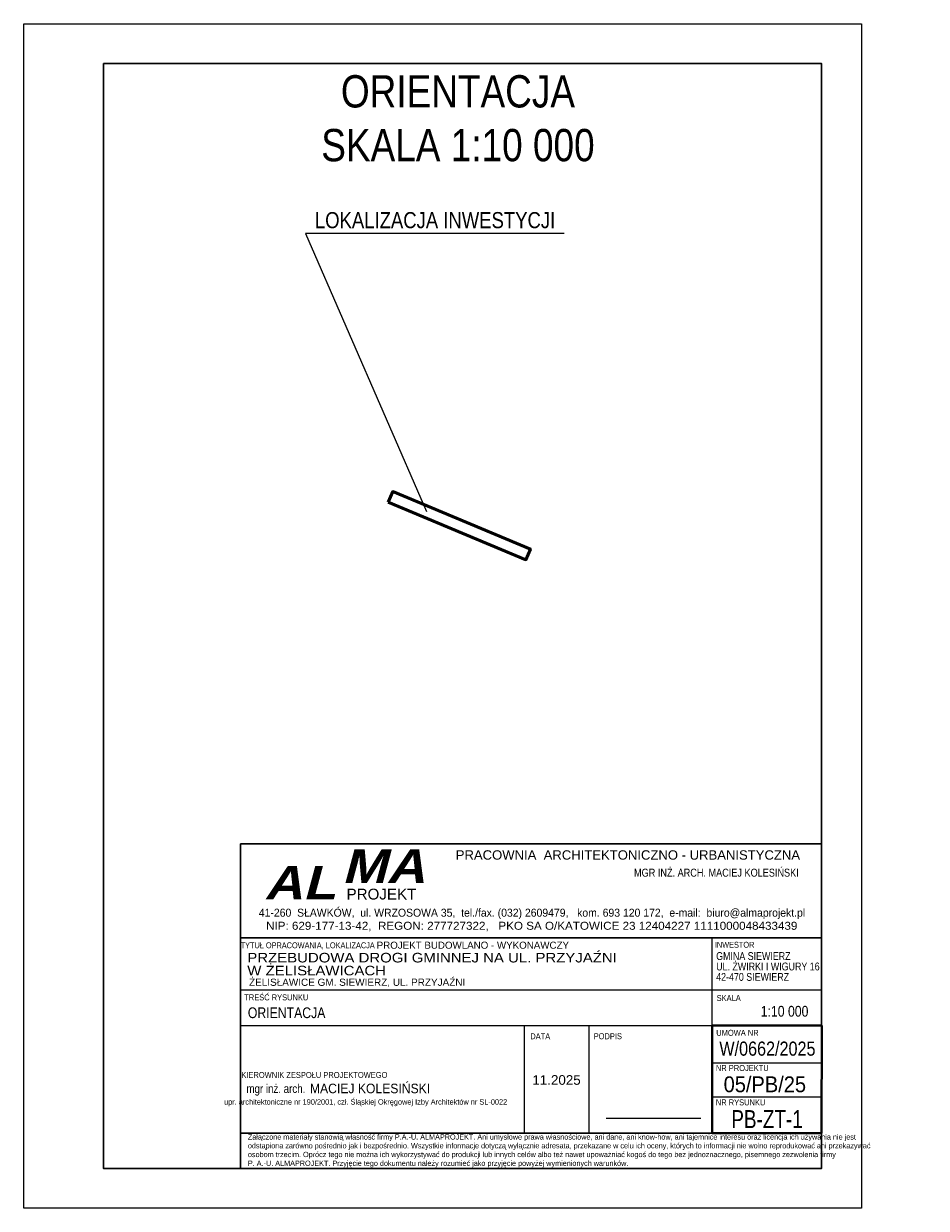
# Model space of a CAD drawing. Header units: metres. Extents: x 505441 to 507703, y 268876 to 271846.
import ezdxf
from ezdxf.enums import TextEntityAlignment as Align

# ---------------------------------------------------------------- set-up
doc = ezdxf.new("R2010")
doc.units = ezdxf.units.M
doc.header["$MEASUREMENT"] = 0
doc.linetypes.add('DGN_STYLE_2', pattern=[2876.8879, 1726.13274, -1150.75516])
for name, color, linetype, lineweight in [('Level 26', 7, 'Continuous', 0), ('LEVEL_63', 7, 'Continuous', 0), ('opisy schodów', 7, 'Continuous', 0), ('Warstwa 19', 7, 'Continuous', 0), ('Warstwa 20', 7, 'Continuous', 0), ('Warstwa 44', 7, 'Continuous', 0), ('Warstwa 61', 7, 'Continuous', 0), ('WYMIAROWANIE', 7, 'Continuous', 0)]:
    doc.layers.add(name, color=color, linetype=linetype, lineweight=lineweight)
doc.styles.add('Style-Arial Narrow', font='ARIALN.TTF')
doc.styles.add('STYLE-ISOCP', font='arialbi.shx')
doc.styles.add('STYLE-SWISSLT_1250', font='ARIALN.TTF')

msp = doc.modelspace()

# ---------------------------------------------------------------- linework, layer by layer
at = {"layer": 'Level 26', "color": 7, "linetype": 'Continuous', "lineweight": 0, "flags": 128}
msp.add_lwpolyline([(505441, 271846.3), (507541, 271846.3), (507541, 268876.3), (505441, 268876.3)], close=True, dxfattribs=at)
at = {"layer": 'LEVEL_63', "color": 7, "linetype": 'Continuous', "lineweight": 30, "ltscale": 10000}
for p, q in [((505984.1, 269789.8), (505984.1, 268976.3)), ((505984.1, 269789.8), (507441.6, 269789.8)), ((505984.1, 269554.8), (507441.6, 269554.8)), ((505984.1, 269064.8), (507166, 269064.8))]:
    msp.add_line(p, q, dxfattribs=at)
at = {"layer": 'LEVEL_63', "color": 7, "linetype": 'Continuous', "ltscale": 10000}
for p, q in [((505984.1, 269789.8), (507441.6, 269789.8)), ((505984.1, 269789.8), (507441.6, 269789.8)), ((505984.1, 269789.8), (507441.6, 269789.8)), ((505984.1, 269789.8), (507441.6, 269789.8)), ((507441.6, 269334.2), (507441.6, 269749.9)), ((505984.1, 269554.8), (507441.6, 269554.8)), ((507166.6, 269334.2), (507441.6, 269334.2)), ((507441, 268976.3), (507441.6, 269334.2)), ((507166, 269064.8), (507441.1, 269064.8))]:
    msp.add_line(p, q, dxfattribs=at)
at = {"layer": 'LEVEL_63', "color": 250, "linetype": 'Continuous', "lineweight": 13, "ltscale": 10000}
msp.add_line((507166.6, 269424.2), (507166.6, 269554.8), dxfattribs=at)
at = {"layer": 'LEVEL_63', "color": 7, "linetype": 'Continuous', "lineweight": 13, "ltscale": 10000}
for p, q in [((505984.1, 269424.2), (507441.6, 269424.2)), ((505984.1, 269424.2), (507441.6, 269424.2)), ((507166.6, 269334.2), (507166.6, 269424.2)), ((505984.1, 269334.2), (507166.6, 269334.2)), ((506695.8, 269334.2), (506695.8, 269064.8)), ((506857.3, 269334.2), (506857.3, 269064.8)), ((507166.6, 269241.1), (507441.6, 269241.1)), ((507166.6, 269155.7), (507441.6, 269155.7))]:
    msp.add_line(p, q, dxfattribs=at)
at = {"layer": 'LEVEL_63', "color": 7, "linetype": 'Continuous', "lineweight": 40, "ltscale": 10000}
for p in [(507166.6, 269334.2), (507441.1, 269064.8)]:
    msp.add_line(p, (507441.6, 269334.2), dxfattribs=at)
at = {"layer": 'LEVEL_63', "color": 7, "linetype": 'DGN_STYLE_2', "ltscale": 10000}
msp.add_line((506901, 269102.1), (507138.5, 269102.1), dxfattribs=at)
at = {"layer": 'LEVEL_63', "color": 7, "linetype": 'Continuous', "lineweight": 40, "ltscale": 10000, "flags": 128}
msp.add_lwpolyline([(507166.6, 269334.2), (507166.6, 269064.8), (507441.1, 269064.8)], dxfattribs=at)
at = {"layer": 'opisy schodów', "color": 7, "linetype": 'Continuous', "lineweight": 30, "ltscale": 10000}
for p, q in [((505984.1, 269064.8), (507161.4, 269064.8)), ((505984.1, 268976.3), (507441, 268976.3))]:
    msp.add_line(p, q, dxfattribs=at)
at = {"layer": 'Warstwa 44', "color": 7, "linetype": 'Continuous', "lineweight": 13, "flags": 128}
msp.add_lwpolyline([(506795.6, 271320.4), (506147.5, 271320.4), (506450.8, 270623.2)], dxfattribs=at)
at = {"layer": 'Warstwa 44', "color": 1, "linetype": 'Continuous', "lineweight": 53, "flags": 128}
msp.add_lwpolyline([(506354.9, 270646.8), (506700, 270502.3), (506711.1, 270528.9), (506366, 270673.3)], close=True, dxfattribs=at)
at = {"layer": 'WYMIAROWANIE', "color": 7, "linetype": 'Continuous', "lineweight": 30, "flags": 128}
msp.add_lwpolyline([(505641, 271746.3), (507441, 271746.3), (507441, 268976.3), (505641, 268976.3)], close=True, dxfattribs=at)

# ---------------------------------------------------------------- texts
at = {"layer": 'LEVEL_63', "linetype": 'Continuous', "attachment_point": 1, "style": 'STYLE-ISOCP'}
for s, insert, char_height, width in [('\\fArial Black|b0|i1|c238238|p39;\\Q0;MA', (506238.6, 269776), 83.79, 169.142), ('\\fArial|b0|i0|c238238|p39;PRACOWNIA  ARCHITEKTONICZNO - URBANISTYCZNA', (506524, 269773.9), 23.461, 890.444), ('\\fArial Black|b0|i1|c238238|p39;\\Q0;AL', (506043.6, 269734.4), 83.79, 169.142), ('\\fArial|b0|i0|c238238|p39;PROJEKT', (506250.3, 269677.6), 27.148, 54.802)]:
    msp.add_mtext(s, dxfattribs=dict(at, insert=insert, char_height=char_height, width=width))
at = {"layer": 'LEVEL_63', "color": 7, "linetype": 'Continuous', "style": 'STYLE-SWISSLT_1250'}
for s, insert, char_height, attachment_point, line_spacing_factor in [('MGR INŻ. ARCH. MACIEJ KOLESIŃSKI', (507177.3, 269717.6), 19.958, 5, 0.731627), ('\\H1x;\\W1.14376;41-260  SŁAWKÓW,  ul. WRZOSOWA 35,  tel./fax. (032) 2609479,   kom. 693 120 172,  e-mail:  biuro@almaprojekt.pl', (506715.1, 269614.4), 19.9584, 5, 0.728704), ('\\H1x;\\W1.27639;NIP: 629-177-13-42,  REGON: 277727322,   PKO SA O/KATOWICE 23 12404227 1111000048433439', (506714.4, 269582.8), 19.9584, 5, 0.728704), ('\\H1x;\\W1.21;PROJEKT BUDOWLANO - WYKONAWCZY', (506325.8, 269535.8), 17.636, 4, 0.773811), ('\\H1x;\\W1.36295;PRZEBUDOWA DROGI GMINNEJ NA UL. PRZYJAŹNI \\PW ŻELISŁAWICACH\\P', (506001.5, 269516.7), 24, 1, 0.809287), ('TREŚĆ RYSUNKU', (506074.1, 269405), 15, 5, 0.722892), ('SKALA', (507208.1, 269403.4), 15, 5, 0.722892), ('ORIENTACJA', (506002.8, 269380), 26.8, 1, 0.722889), ('1:10 000', (507348.2, 269370.1), 26.8, 5, 0.722889), ('UMOWA NR', (507230.1, 269316.1), 15, 5, 0.722892), ('DATA', (506735.8, 269307.6), 14.99, 5, 0.722892), ('PODPIS', (506905.1, 269307.6), 14.99, 5, 0.722892), ('W/0662/2025', (507184.7, 269294.3), 35.367, 1, 0.812981), ('NR PROJEKTU', (507242.3, 269227.9), 15, 5, 0.722892), ('\\H1x;\\W1.21968;11.2025', (506776.6, 269197.9), 23.991, 5, 0.734563), ('\\H1x;\\W1.104;05/PB/25', (507195.5, 269207), 39.694, 1, 0.73751), ('NR RYSUNKU', (507238, 269141.7), 15, 5, 0.722892), ('\\H1x;\\W0.92;PB-ZT-1', (507304.3, 269099.9), 45, 5, 0.722892)]:
    msp.add_mtext(s, dxfattribs=dict(at, insert=insert, char_height=char_height, attachment_point=attachment_point, line_spacing_factor=line_spacing_factor))
at = {"layer": 'LEVEL_63', "color": 7, "linetype": 'Continuous', "lineweight": 13, "insert": (506152.8, 269534.3), "char_height": 14.697, "attachment_point": 5, "line_spacing_factor": 0.792626, "style": 'STYLE-SWISSLT_1250'}
msp.add_mtext('TYTUŁ OPRACOWANIA, LOKALIZACJA', dxfattribs=at)
at = {"layer": 'LEVEL_63', "color": 250, "linetype": 'Continuous', "lineweight": 13, "insert": (507223, 269536.9), "char_height": 14.7, "attachment_point": 5, "line_spacing_factor": 0.752424, "style": 'STYLE-SWISSLT_1250'}
msp.add_mtext('INWESTOR', dxfattribs=at)
at = {"layer": 'LEVEL_63', "color": 7, "linetype": 'Continuous', "insert": (506005.8, 269441.4), "char_height": 18, "attachment_point": 4, "style": 'STYLE-SWISSLT_1250'}
msp.add_mtext('\\H1x;\\W1.21;ŻELISŁAWICE GM. SIEWIERZ, UL. PRZYJAŹNI', dxfattribs=at)
at = {"layer": 'opisy schodów', "linetype": 'Continuous', "lineweight": 0, "insert": (506002.9, 269061.8), "char_height": 13.1906, "attachment_point": 1, "style": 'STYLE-SWISSLT_1250'}
msp.add_mtext('\\H1x;\\W1.1;Załączone materiały stanowią własność firmy P.A.-U. ALMAPROJEKT. Ani umysłowe prawa własnościowe, ani dane, ani know-how, ani tajemnice interesu oraz licencja ich używania nie jest \\Podstąpiona zarówno pośrednio jak i bezpośrednio. Wszystkie informacje dotyczą wyłącznie adresata, przekazane w celu ich oceny, których to informacji nie wolno reprodukować ani przekazywać \\Posobom trzecim. Oprócz tego nie można ich wykorzystywać do produkcji lub innych celów albo też nawet upoważniać kogoś do tego bez jednoznacznego, pisemnego zezwolenia firmy \\PP. A.-U. ALMAPROJEKT. Przyjęcie tego dokumentu należy rozumieć jako przyjęcie powyżej wymienionych warunków.^J', dxfattribs=at)
at = {"layer": 'Warstwa 19', "color": 7, "linetype": 'Continuous', "lineweight": 13, "style": 'Style-Arial Narrow'}
for s, height, width, p in [('mgr inż. arch.', 21.984, 0.967997, (506073.1, 269176.3)), ('MACIEJ KOLESIŃSKI', 23.983, 1.109163, (506309.1, 269176.8))]:
    msp.add_text(s, height=height, dxfattribs=dict(at, width=width)).set_placement(p, align=Align.MIDDLE_CENTER)
at = {"layer": 'Warstwa 20', "color": 7, "linetype": 'Continuous', "lineweight": 0, "insert": (506298.1, 269141), "char_height": 13.46, "attachment_point": 5, "line_spacing_factor": 0.73751, "style": 'STYLE-SWISSLT_1250'}
msp.add_mtext('upr. architektoniczne nr 190/2001, czł. Śląskiej Okręgowej Izby Architektów nr SL-0022', dxfattribs=at)
at = {"layer": 'Warstwa 44', "color": 7, "linetype": 'Continuous', "lineweight": 13, "style": 'STYLE-SWISSLT_1250', "width": 1}
msp.add_text('LOKALIZACJA INWESTYCJI', height=40.45, rotation=360, dxfattribs=at).set_placement((506170.9, 271374), align=Align.TOP_LEFT)
at = {"layer": 'Warstwa 44', "color": 7, "linetype": 'Continuous', "lineweight": 13, "insert": (506529.5, 271541.3), "char_height": 80.9, "attachment_point": 5, "rotation": 360, "style": 'STYLE-SWISSLT_1250'}
msp.add_mtext('ORIENTACJA\\PSKALA 1:10 000^J ^J', dxfattribs=at)
at = {"layer": 'Warstwa 61', "color": 250, "linetype": 'Continuous', "lineweight": 13, "insert": (507176.8, 269482.4), "char_height": 19.596, "attachment_point": 4, "line_spacing_factor": 0.8, "style": 'STYLE-SWISSLT_1250'}
msp.add_mtext('\\H1x;\\W0.99;GMINA SIEWIERZ \\PUL. ŻWIRKI I WIGURY 16\\P42-470 SIEWIERZ ', dxfattribs=at)
at = {"layer": 'Warstwa 61', "color": 7, "linetype": 'Continuous', "lineweight": 0, "insert": (506169.7, 269210.6), "char_height": 15, "attachment_point": 5, "style": 'STYLE-SWISSLT_1250'}
msp.add_mtext('KIEROWNIK ZESPOŁU PROJEKTOWEGO^J', dxfattribs=at)

doc.saveas('drawing.dxf')
